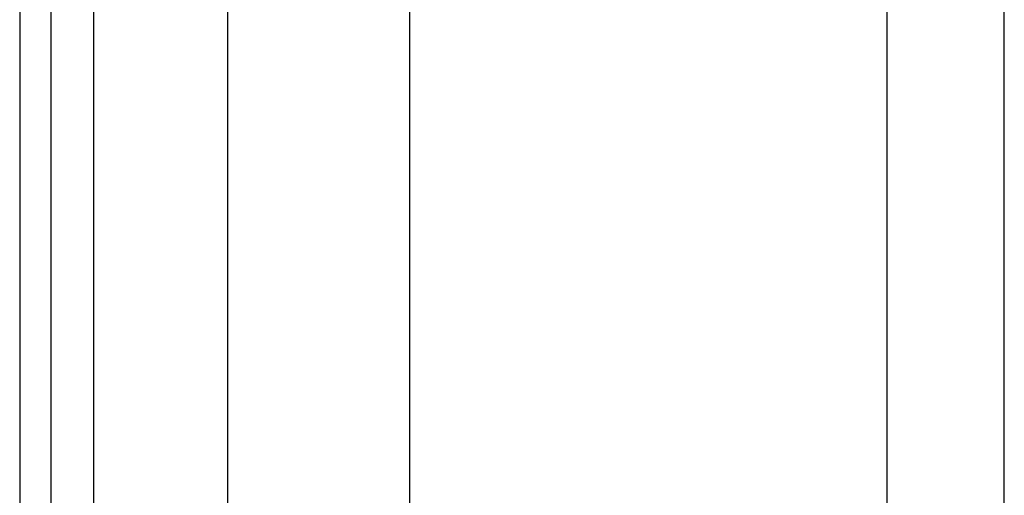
# Model space of a CAD drawing. Header units: inches. Extents: x 6 to 173, y 11 to 93.
# Tile 17 of 214: x 5.54 to 7.68, y 33.78 to 34.82. Entities that reach past the tile are written whole.
import ezdxf

# ---------------------------------------------------------------- set-up
doc = ezdxf.new("R2010")
doc.units = ezdxf.units.IN
doc.header["$MEASUREMENT"] = 0
doc.layers.add('Visible Edges(ANSI)', color=7, linetype='Continuous', lineweight=25)
doc.layers.add('Visible Tangent Edges(ANSI)', color=7, linetype='Continuous', lineweight=25)

msp = doc.modelspace()

# ---------------------------------------------------------------- linework, layer by layer
at = {"layer": 'Visible Edges(ANSI)'}
for p, q in [((5.5394, 70.6177), (5.5394, 29.1367)), ((5.6074, 29.1367), (5.6074, 70.6177)), ((5.9915, 33.6086), (5.9915, 49.4948)), ((6.3852, 49.4939), (6.3852, 33.6096)), ((7.6764, 31.9167), (7.6764, 36.8385)), ((7.4223, 33.4898), (7.4223, 36.7525))]:
    msp.add_line(p, q, dxfattribs=at)
at = {"layer": 'Visible Tangent Edges(ANSI)'}
msp.add_line((5.7004, 29.1367), (5.7004, 70.6177), dxfattribs=at)

doc.saveas('drawing.dxf')
